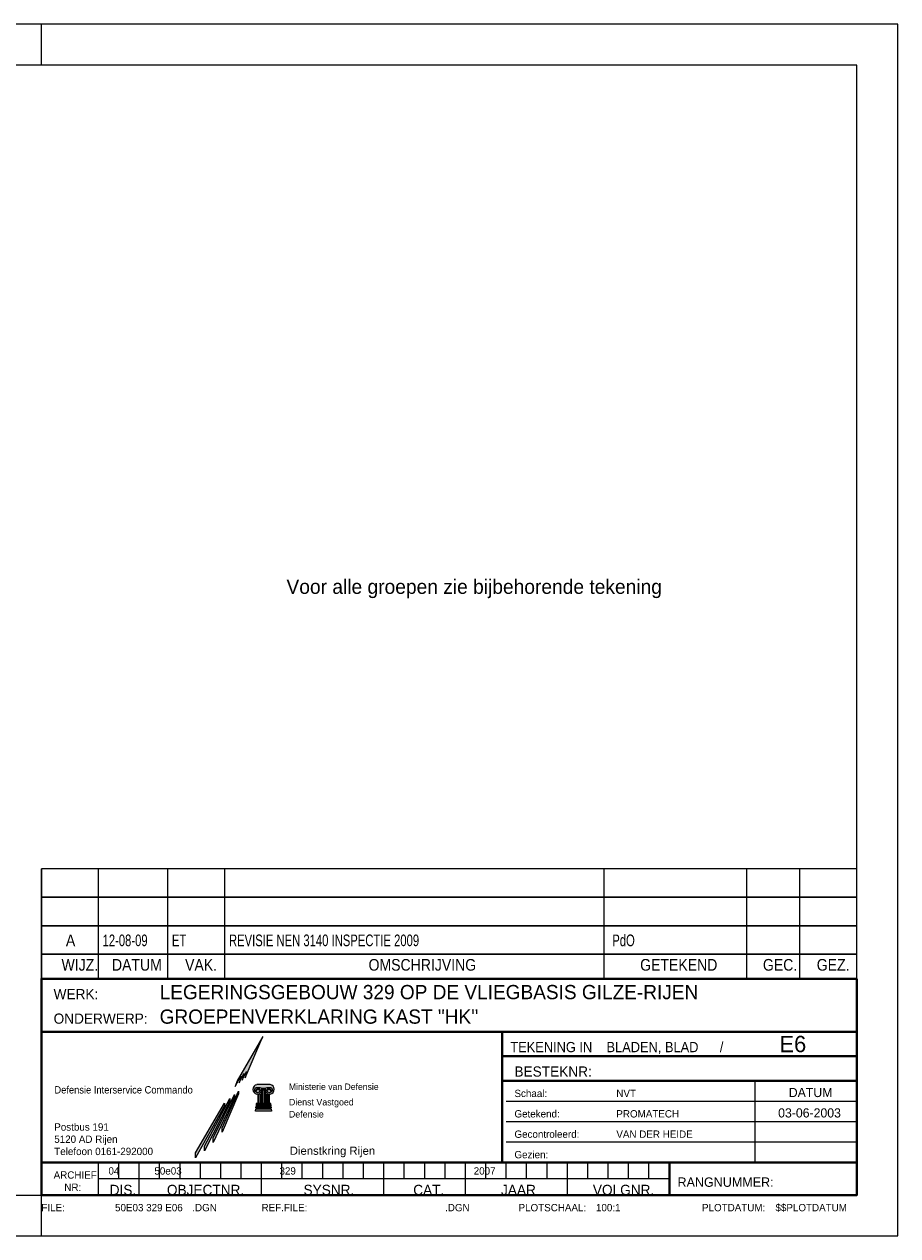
# Model space of a CAD drawing. Header units: millimetres. Extents: x -10.5 to 31.3, y -14.8 to 14.7.
# Tile 2 of 2: x 10 to 31.3, y -14.8 to 14.7. Entities that reach past the tile are written whole.
import ezdxf
from ezdxf.enums import TextEntityAlignment as Align

# ---------------------------------------------------------------- set-up
doc = ezdxf.new("R2010")
doc.units = ezdxf.units.MM
doc.layers.add('KADER', color=7, linetype='Continuous')
doc.layers.add('STEMPEL', color=7, linetype='Continuous')
doc.styles.add('dgn001', font='dgn001.shx')
doc.styles.add('dgn003', font='dgn003.shx')

# ---------------------------------------------------------------- blocks, each defined once
blk = doc.blocks.new('A3')
at = {"layer": 'KADER', "color": 1, "linetype": 'Continuous', "lineweight": 0}
for p, q in [((41.787, 29.551), (0, 29.551)), ((20.893, 28.554), (20.893, 29.551)), ((41.787, 0), (41.787, 29.551)), ((20.893, 0), (20.893, 0.9939999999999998)), ((0, 0), (41.787, 0))]:
    blk.add_line(p, q, dxfattribs=at)
at = {"layer": 'KADER', "color": 5, "linetype": 'Continuous', "lineweight": 0, "flags": 128}
blk.add_lwpolyline([(0.9939999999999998, 0.9939999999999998), (40.792, 0.9939999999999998), (40.792, 28.554), (0.9939999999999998, 28.554), (0.9939999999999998, 0.9939999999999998)], dxfattribs=at)
blk = doc.blocks.new('WIJZ')
at = {"layer": 'STEMPEL', "color": 1, "linetype": 'Continuous', "lineweight": 0}
for p, q in [((0, 0), (0, 0.5970000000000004)), ((1.392999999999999, 0), (1.392999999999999, 0.5970000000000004)), ((3.084, 0), (3.084, 0.5970000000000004)), ((4.477, 0), (4.477, 0.5970000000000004)), ((13.73, 0), (13.73, 0.5970000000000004)), ((17.212, 0), (17.212, 0.5970000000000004)), ((18.505, 0), (18.505, 0.5970000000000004))]:
    blk.add_line(p, q, dxfattribs=at)
at = {"layer": 'STEMPEL', "color": 1, "linetype": 'Continuous', "lineweight": 0, "flags": 128}
blk.add_lwpolyline([(0, 0), (19.899, 0), (19.899, 0.5970000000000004), (0, 0.5970000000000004), (0, 0)], dxfattribs=at)
at = {"layer": 'STEMPEL', "color": 1, "linetype": 'Continuous', "lineweight": 0, "style": 'dgn001', "width": 0.8993572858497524}
for s, p in [('WIJZ.', (0.9391849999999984, 0.3403650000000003)), ('DATUM', (2.331185, 0.3403650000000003)), ('VAK.', (3.896147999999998, 0.3403650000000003)), ('OMSCHRIJVING', (9.295444, 0.3403650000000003)), ('GETEKEND', (15.550296, 0.3403650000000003)), ('GEC.', (18.023148, 0.3403650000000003)), ('GEZ.', (19.317148, 0.3403650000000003))]:
    blk.add_text(s, height=0.28473, dxfattribs=at).set_placement(p, align=Align.MIDDLE_CENTER)
blk = doc.blocks.new('WIJZA')
at = {"layer": 'STEMPEL', "color": 1, "linetype": 'Continuous', "lineweight": 0}
for p, q in [((0, 0), (0, 0.6950000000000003)), ((1.392999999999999, 0), (1.392999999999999, 0.6950000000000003)), ((3.084, 0), (3.084, 0.6950000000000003)), ((4.477, 0), (4.477, 0.6950000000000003)), ((13.73, 0), (13.73, 0.6950000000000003)), ((17.212, 0), (17.212, 0.6950000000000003)), ((18.505, 0), (18.505, 0.6950000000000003))]:
    blk.add_line(p, q, dxfattribs=at)
at = {"layer": 'STEMPEL', "color": 1, "linetype": 'Continuous', "lineweight": 0, "flags": 128}
blk.add_lwpolyline([(0, 0), (19.899, 0), (19.899, 0.6950000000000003), (0, 0.6950000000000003), (0, 0)], dxfattribs=at)
at = {"layer": 'STEMPEL', "color": 1, "linetype": 'Continuous', "lineweight": 0, "style": 'dgn001', "width": 0.8993572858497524}
blk.add_text('A', height=0.28473, dxfattribs=at).set_placement((0.7130369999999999, 0.3403650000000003), align=Align.MIDDLE_CENTER)
at = {"layer": 'STEMPEL', "color": 1, "linetype": 'Continuous', "lineweight": 0, "style": 'dgn003', "width": 0.7211674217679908}
for s, p in [('12-08-09', (1.493, 0.3403650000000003)), ('ET    ', (3.183999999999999, 0.3403650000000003)), ('REVISIE NEN 3140 INSPECTIE 2009              ', (4.577, 0.3403650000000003)), ('PdO             ', (13.929, 0.3403650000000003))]:
    blk.add_text(s, height=0.28473, dxfattribs=at).set_placement(p, align=Align.MIDDLE_LEFT)
blk = doc.blocks.new('WIJZA1')
at = {"layer": 'STEMPEL', "color": 1, "linetype": 'Continuous', "lineweight": 0}
for p, q in [((0, 0), (0, 0.6970000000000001)), ((1.392999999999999, 0), (1.392999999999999, 0.6970000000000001)), ((3.084, 0), (3.084, 0.6970000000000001)), ((4.477, 0), (4.477, 0.6970000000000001)), ((13.73, 0), (13.73, 0.6970000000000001)), ((17.212, 0), (17.212, 0.6970000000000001)), ((18.505, 0), (18.505, 0.6970000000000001))]:
    blk.add_line(p, q, dxfattribs=at)
at = {"layer": 'STEMPEL', "color": 1, "linetype": 'Continuous', "lineweight": 0, "flags": 128}
blk.add_lwpolyline([(0, 0), (19.899, 0), (19.899, 0.6970000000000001), (0, 0.6970000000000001), (0, 0)], dxfattribs=at)
blk = doc.blocks.new('WIJZA2')
at = {"layer": 'STEMPEL', "color": 1, "linetype": 'Continuous', "lineweight": 0}
for p, q in [((0, 0), (0, 0.6970000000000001)), ((1.392999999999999, 0), (1.392999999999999, 0.6970000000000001)), ((3.084, 0), (3.084, 0.6970000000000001)), ((4.477, 0), (4.477, 0.6970000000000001)), ((13.73, 0), (13.73, 0.6970000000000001)), ((17.212, 0), (17.212, 0.6970000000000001)), ((18.505, 0), (18.505, 0.6970000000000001))]:
    blk.add_line(p, q, dxfattribs=at)
at = {"layer": 'STEMPEL', "color": 1, "linetype": 'Continuous', "lineweight": 0, "flags": 128}
blk.add_lwpolyline([(0, 0), (19.899, 0), (19.899, 0.6970000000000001), (0, 0.6970000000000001), (0, 0)], dxfattribs=at)
blk = doc.blocks.new('AnonymousCell16')
at = {"layer": 'STEMPEL'}
for points in [[(5.401999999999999, -9.914), (4.779999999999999, -10.992), (4.73, -11.13), (4.863, -10.884), (4.868, -10.918), (4.824999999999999, -11.047), (4.94, -10.819), (4.943, -10.857), (4.903, -10.979), (5.004, -10.767), (5.004999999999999, -10.801), (4.972999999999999, -10.923)], [(5.379, -11.525), (5.379, -11.201), (5.462, -11.201), (5.462, -11.525), (5.446, -11.525), (5.446, -11.22), (5.394, -11.22), (5.394, -11.525)], [(5.280999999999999, -11.525), (5.298999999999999, -11.525), (5.298999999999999, -11.34), (5.280999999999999, -11.34)], [(5.331, -11.525), (5.347999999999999, -11.525), (5.347999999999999, -11.323), (5.331, -11.323)], [(5.510999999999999, -11.525), (5.493, -11.525), (5.493, -11.323), (5.510999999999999, -11.323)], [(5.558999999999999, -11.525), (5.542, -11.525), (5.542, -11.34), (5.558999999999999, -11.34)], [(5.231, -11.674), (5.609999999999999, -11.674), (5.616, -11.738), (5.225, -11.738)], [(5.235999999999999, -11.631), (5.606, -11.631), (5.606999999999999, -11.65), (5.232999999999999, -11.65)], [(5.606, -11.631), (5.235999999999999, -11.631)], [(5.597999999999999, -11.55), (5.243, -11.55), (5.237, -11.607), (5.603, -11.607)]]:
    blk.add_hatch(color=1, dxfattribs=at).paths.add_polyline_path(points)
h = blk.add_hatch(color=1, dxfattribs=at)
edge = h.paths.add_edge_path()
edge.add_line((5.581999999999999, -11.088), (5.26, -11.088))
edge.add_line((5.26, -11.088), (5.257670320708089, -11.08927422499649))
edge.add_arc((5.27522151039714, -11.20268190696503), 0.1147577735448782, 98.79741111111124, 261.2025888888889)
edge.add_line((5.257670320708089, -11.31608958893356), (5.26, -11.316))
edge.add_line((5.26, -11.316), (5.288, -11.316))
edge.add_line((5.288, -11.316), (5.286019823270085, -11.31608958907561))
edge.add_arc((5.283863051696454, -11.24508311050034), 0.0710392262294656, 271.7397838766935, 361.5313616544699)
edge.add_arc((5.292125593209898, -11.25063031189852), 0.06319149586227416, 6.766707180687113, 159.3427849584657)
edge.add_arc((5.240188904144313, -11.2320651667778), 0.008100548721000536, 152.6044555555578, 337.7510361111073)
edge.add_line((5.24768634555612, -11.23513229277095), (5.247625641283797, -11.23508410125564))
edge.add_arc((5.283379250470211, -11.24507057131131), 0.03712209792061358, -16.83461685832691, 164.3942275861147, ccw=False)
edge.add_arc((5.288960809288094, -11.24301992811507), 0.03257088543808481, 269.105625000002, 336.8563666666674, ccw=False)
edge.add_line((5.288452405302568, -11.27558684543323), (5.289, -11.276))
edge.add_line((5.289, -11.276), (5.26, -11.276))
edge.add_line((5.26, -11.276), (5.257670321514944, -11.27558684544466))
edge.add_arc((5.267072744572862, -11.21483273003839), 0.06147737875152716, 98.79741111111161, 261.2025888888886, ccw=False)
edge.add_line((5.257670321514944, -11.15407861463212), (5.26, -11.155))
edge.add_line((5.26, -11.155), (5.327999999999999, -11.155))
edge.add_line((5.327999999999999, -11.155), (5.328316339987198, -11.15407861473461))
edge.add_arc((5.318913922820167, -11.21483273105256), 0.06147737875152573, 36.36600277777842, 81.20259444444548, ccw=False)
edge.add_line((5.368418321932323, -11.17838026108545), (5.368, -11.176))
edge.add_line((5.368, -11.176), (5.472, -11.176))
edge.add_line((5.472, -11.176), (5.470944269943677, -11.17838026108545))
edge.add_arc((5.520448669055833, -11.21483273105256), 0.06147737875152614, 98.79740555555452, 143.6339972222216, ccw=False)
edge.add_line((5.511046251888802, -11.15407861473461), (5.512, -11.155))
edge.add_line((5.512, -11.155), (5.581999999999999, -11.155))
edge.add_line((5.581999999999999, -11.155), (5.581692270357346, -11.15407861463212))
edge.add_arc((5.572289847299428, -11.21483273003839), 0.0614773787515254, -81.20258888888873, 81.20258888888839, ccw=False)
edge.add_line((5.581692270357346, -11.27558684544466), (5.581999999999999, -11.276))
edge.add_line((5.581999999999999, -11.276), (5.552, -11.276))
edge.add_line((5.552, -11.276), (5.550910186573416, -11.27558684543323))
edge.add_arc((5.550401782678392, -11.24301992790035), 0.03257088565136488, 203.1436331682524, 270.8943748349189, ccw=False)
edge.add_arc((5.55598334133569, -11.24507057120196), 0.03712209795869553, 15.605772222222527, 196.8346166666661, ccw=False)
edge.add_line((5.591736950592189, -11.23508410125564), (5.59167624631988, -11.23513229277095))
edge.add_arc((5.599173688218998, -11.23206516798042), 0.008100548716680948, 202.248954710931, 387.3955352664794)
edge.add_arc((5.547236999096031, -11.25063031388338), 0.06319149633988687, 20.65721451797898, 173.2332922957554)
edge.add_arc((5.555499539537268, -11.24508311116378), 0.0710392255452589, 178.4686388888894, 268.2602166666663)
edge.add_line((5.553342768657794, -11.31608958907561), (5.554, -11.316))
edge.add_line((5.554, -11.316), (5.581999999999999, -11.316))
edge.add_line((5.581999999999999, -11.316), (5.581692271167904, -11.31608958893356))
edge.add_arc((5.564196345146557, -11.20202098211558), 0.1154025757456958, 278.7201101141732, 441.1252878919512)
at = {"layer": 'STEMPEL', "true_color": 0xb3b3b3}
for points in [[(3.978999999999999, -12.589), (4.599, -11.425), (4.599, -11.493), (3.978999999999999, -12.706)], [(4.193999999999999, -12.388), (4.709999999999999, -11.331), (4.709999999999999, -11.396), (4.193999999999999, -12.503)], [(4.408999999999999, -12.14), (4.805999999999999, -11.25), (4.805999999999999, -11.312), (4.408999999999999, -12.249)], [(3.763999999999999, -12.752), (4.465999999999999, -11.539), (4.465999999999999, -11.604), (3.763999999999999, -12.871)]]:
    blk.add_hatch(color=253, dxfattribs=at).paths.add_polyline_path(points)
at = {"layer": 'STEMPEL', "color": 4, "linetype": 'Continuous', "lineweight": 40}
for p, q in [((0, -9.799999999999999), (19.899, -9.799999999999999)), ((11.243, -12.983), (11.243, -9.799999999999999)), ((11.243, -10.396), (19.899, -10.396)), ((11.243, -10.992), (19.899, -10.992)), ((0, -12.983), (19.899, -12.983)), ((15.322, -12.983), (15.322, -13.78))]:
    blk.add_line(p, q, dxfattribs=at)
at = {"layer": 'STEMPEL', "color": 1, "linetype": 'Continuous', "lineweight": 0}
for p, q in [((5.446, -11.22), (5.446, -11.525)), ((17.411, -12.983), (17.411, -10.992)), ((11.343, -11.49), (19.899, -11.49)), ((11.343, -11.989), (19.899, -11.989)), ((11.343, -12.486), (19.899, -12.486)), ((1.891, -13.381), (1.891, -12.983)), ((2.388, -13.78), (2.388, -12.983)), ((2.885999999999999, -13.381), (2.885999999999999, -12.983)), ((3.384, -13.381), (3.384, -12.983)), ((3.881, -13.381), (3.881, -12.983)), ((4.376999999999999, -13.381), (4.376999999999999, -12.983)), ((4.875, -13.381), (4.875, -12.983)), ((5.372, -13.78), (5.372, -12.983)), ((5.870000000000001, -13.381), (5.870000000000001, -12.983)), ((6.366, -13.381), (6.366, -12.983)), ((6.864999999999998, -13.381), (6.864999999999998, -12.983)), ((7.361999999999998, -13.381), (7.361999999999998, -12.983)), ((7.858999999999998, -13.381), (7.858999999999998, -12.983)), ((8.357, -13.78), (8.357, -12.983)), ((8.855, -13.381), (8.855, -12.983)), ((9.352999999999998, -13.381), (9.352999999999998, -12.983)), ((9.850000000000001, -13.381), (9.850000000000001, -12.983)), ((10.347, -13.78), (10.347, -12.983)), ((10.845, -13.381), (10.845, -12.983)), ((11.343, -13.381), (11.343, -12.983)), ((11.84, -13.381), (11.84, -12.983)), ((12.338, -13.381), (12.338, -12.983)), ((12.835, -13.78), (12.835, -12.983)), ((13.333, -13.381), (13.333, -12.983)), ((13.828, -13.381), (13.828, -12.983)), ((14.326, -13.381), (14.326, -12.983)), ((14.824, -13.381), (14.824, -12.983)), ((1.392999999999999, -13.381), (15.322, -13.381))]:
    blk.add_line(p, q, dxfattribs=at)
at = {"layer": 'STEMPEL', "color": 2, "linetype": 'Continuous', "lineweight": 13}
blk.add_line((1.392999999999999, -13.78), (1.392999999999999, -12.983), dxfattribs=at)
at = {"layer": 'STEMPEL', "color": 4, "linetype": 'Continuous', "lineweight": 40, "flags": 128}
blk.add_lwpolyline([(19.899, -8.506), (0, -8.506), (0, -13.78), (19.899, -13.78), (19.899, -8.506)], dxfattribs=at)
at = {"layer": 'STEMPEL', "color": 1, "linetype": 'Continuous', "lineweight": 0, "flags": 128}
for points in [[(5.401999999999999, -9.914), (4.779999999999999, -10.992), (4.73, -11.13), (4.863, -10.884), (4.868, -10.918), (4.824999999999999, -11.047), (4.94, -10.819), (4.943, -10.857), (4.903, -10.979), (5.004, -10.767), (5.004999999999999, -10.801), (4.972999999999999, -10.923), (5.401999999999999, -9.914)], [(5.379, -11.525), (5.379, -11.201), (5.462, -11.201), (5.462, -11.525), (5.446, -11.525), (5.446, -11.22), (5.394, -11.22), (5.394, -11.525), (5.379, -11.525)], [(5.280999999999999, -11.525), (5.298999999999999, -11.525), (5.298999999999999, -11.34), (5.280999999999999, -11.34), (5.280999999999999, -11.525)], [(5.331, -11.525), (5.347999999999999, -11.525), (5.347999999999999, -11.323), (5.331, -11.323), (5.331, -11.525)], [(5.510999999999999, -11.525), (5.493, -11.525), (5.493, -11.323), (5.510999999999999, -11.323), (5.510999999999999, -11.525)], [(5.558999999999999, -11.525), (5.542, -11.525), (5.542, -11.34), (5.558999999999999, -11.34), (5.558999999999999, -11.525)], [(5.231, -11.674), (5.609999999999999, -11.674), (5.616, -11.738), (5.225, -11.738), (5.231, -11.674)], [(5.235999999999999, -11.631), (5.606, -11.631), (5.606999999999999, -11.65), (5.232999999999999, -11.65), (5.235999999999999, -11.631)], [(5.606, -11.631), (5.235999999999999, -11.631), (5.606, -11.631)], [(5.597999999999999, -11.55), (5.243, -11.55), (5.237, -11.607), (5.603, -11.607), (5.597999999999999, -11.55)]]:
    blk.add_lwpolyline(points, dxfattribs=at)
blk.add_lwpolyline([(5.581999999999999, -11.088), (5.26, -11.088), (5.257670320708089, -11.08927422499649, 0.8571428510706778), (5.257670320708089, -11.31608958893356), (5.26, -11.316), (5.288, -11.316), (5.286019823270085, -11.31608958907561, 0.4131485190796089), (5.354876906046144, -11.24318464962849, 0.7853415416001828), (5.232996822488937, -11.22833785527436, 1.045952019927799), (5.24768634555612, -11.23513229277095), (5.247625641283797, -11.23508410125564, -1.010781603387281), (5.318910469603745, -11.25582150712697, -0.3045418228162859), (5.288452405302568, -11.27558684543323), (5.289, -11.276), (5.26, -11.276), (5.257670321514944, -11.27558684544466, -0.8571428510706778), (5.257670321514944, -11.15407861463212), (5.26, -11.155), (5.327999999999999, -11.155), (5.328316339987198, -11.15407861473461, -0.1981712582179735), (5.368418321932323, -11.17838026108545), (5.368, -11.176), (5.472, -11.176), (5.470944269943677, -11.17838026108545, -0.1981712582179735), (5.511046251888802, -11.15407861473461), (5.512, -11.155), (5.581999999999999, -11.155), (5.581692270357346, -11.15407861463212, -0.8571428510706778), (5.581692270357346, -11.27558684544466), (5.581999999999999, -11.276), (5.552, -11.276), (5.550910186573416, -11.27558684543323, -0.3045418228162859), (5.520452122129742, -11.25582150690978, -1.010781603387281), (5.591736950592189, -11.23508410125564), (5.59167624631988, -11.23513229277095, 1.045952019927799), (5.606365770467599, -11.22833785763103, 0.7853415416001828), (5.484485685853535, -11.24318465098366, 0.4131485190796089), (5.553342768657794, -11.31608958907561), (5.554, -11.316), (5.581999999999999, -11.316), (5.581692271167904, -11.31608958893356, 0.8571428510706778), (5.581999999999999, -11.088)], format="xyb", dxfattribs=at)
at = {"layer": 'STEMPEL', "color": 253, "linetype": 'Continuous', "lineweight": 0, "true_color": 0xb3b3b3, "flags": 128}
for points in [[(3.978999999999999, -12.589), (4.599, -11.425), (4.599, -11.493), (3.978999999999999, -12.706), (3.978999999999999, -12.589)], [(4.193999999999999, -12.388), (4.709999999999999, -11.331), (4.709999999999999, -11.396), (4.193999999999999, -12.503), (4.193999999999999, -12.388)], [(4.408999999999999, -12.14), (4.805999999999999, -11.25), (4.805999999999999, -11.312), (4.408999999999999, -12.249), (4.408999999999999, -12.14)], [(3.763999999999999, -12.752), (4.465999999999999, -11.539), (4.465999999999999, -11.604), (3.763999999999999, -12.871), (3.763999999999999, -12.752)]]:
    blk.add_lwpolyline(points, dxfattribs=at)
at = {"color": 1, "linetype": 'Continuous', "lineweight": 0}
for name, p in [('A3', (-20.893, -14.774)), ('WIJZA2', (0, -6.517)), ('WIJZA1', (0, -7.214)), ('WIJZA', (0, -7.909000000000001)), ('WIJZ', (0, -8.506))]:
    blk.add_blockref(name, p, dxfattribs=at)
at = {"layer": 'STEMPEL', "color": 3, "linetype": 'Continuous', "lineweight": 30, "style": 'dgn003'}
for s, height, p in [('WERK:', 0.248916, (0.2989999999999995, -9.004)), ('LEGERINGSGEBOUW 329 OP DE VLIEGBASIS GILZE-RIJEN ', 0.347418, (2.885999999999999, -9.004)), ('ONDERWERP:', 0.248916, (0.2989999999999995, -9.602)), ('GROEPENVERKLARING KAST "HK\'\'                     ', 0.347418, (2.885999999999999, -9.602))]:
    blk.add_text(s, height=height, dxfattribs=at).set_placement(p)
at = {"layer": 'STEMPEL', "color": 2, "linetype": 'Continuous', "lineweight": 13}
for s, height, style, width, p in [('TEKENING IN    BLADEN, BLAD      /  ', 0.248916, 'dgn003', 0.9400520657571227, (11.441, -10.171542)), ('Dienstkring Rijen     ', 0.198768, 'dgn001', 1.03604201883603, (6.062000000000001, -12.699616))]:
    blk.add_text(s, height=height, dxfattribs=dict(at, style=style, width=width)).set_placement(p, align=Align.MIDDLE_LEFT)
at = {"layer": 'STEMPEL', "color": 4, "linetype": 'Continuous', "lineweight": 0, "style": 'dgn003'}
blk.add_text('E6 ', height=0.398154, dxfattribs=at).set_placement((18.009, -10.296))
at = {"layer": 'STEMPEL', "color": 2, "linetype": 'Continuous', "lineweight": 13, "style": 'dgn003'}
for s, height, p in [('BESTEKNR:', 0.248916, (11.542, -10.767542)), ('RANGNUMMER:', 0.228624, (15.521, -13.465688))]:
    blk.add_text(s, height=height, dxfattribs=at).set_placement(p, align=Align.MIDDLE_LEFT)
at = {"layer": 'STEMPEL', "color": 2, "linetype": 'Continuous', "lineweight": 0, "style": 'dgn001', "width": 0.9473086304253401}
blk.add_text('Defensie Interservice Commando', height=0.179574, dxfattribs=at).set_placement((0.3189999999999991, -11.214213), align=Align.MIDDLE_LEFT)
at = {"layer": 'STEMPEL', "color": 1, "linetype": 'Continuous', "lineweight": 0, "style": 'dgn001'}
blk.add_text('Ministerie van Defensie', height=0.15759, dxfattribs=at).set_placement((6.038, -11.05941), align=Align.TOP_LEFT)
at = {"layer": 'STEMPEL', "color": 1, "linetype": 'Continuous', "lineweight": 0}
for s, style, p in [('Schaal:', 'dgn003', (11.542, -11.301462)), ('NVT                ', 'dgn003', (14.028, -11.301462)), ('Getekend:', 'dgn003', (11.542, -11.799462)), ('PROMATECH       ', 'dgn003', (14.028, -11.799462)), ('Postbus 191', 'dgn001', (0.3149999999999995, -12.120462)), ('5120 AD Rijen', 'dgn001', (0.3149999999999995, -12.418462)), ('Gecontroleerd:', 'dgn003', (11.542, -12.295462)), ('VAN DER HEIDE      ', 'dgn003', (14.028, -12.295462)), ('Telefoon 0161-292000', 'dgn001', (0.3149999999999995, -12.716462)), ('Gezien:', 'dgn003', (11.542, -12.794462)), ('FILE:', 'dgn003', (0, -14.087462)), ('.DGN', 'dgn003', (3.682, -14.087462)), ('REF.FILE:', 'dgn003', (5.372, -14.087462)), ('.DGN', 'dgn003', (9.850000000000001, -14.087462)), ('PLOTSCHAAL:', 'dgn003', (11.642, -14.087462)), ('100:1 ', 'dgn003', (13.531, -14.087462)), ('PLOTDATUM:', 'dgn003', (16.118, -14.087462)), ('$$PLOTDATUM', 'dgn003', (17.91, -14.087462))]:
    blk.add_text(s, height=0.179076, dxfattribs=dict(at, style=style)).set_placement(p, align=Align.MIDDLE_LEFT)
at = {"layer": 'STEMPEL', "color": 1, "linetype": 'Continuous', "lineweight": 0, "style": 'dgn003'}
for s, height, p in [('DATUM', 0.223842, (18.767605, -11.279079)), ('03-06-2003', 0.223842, (18.74121, -11.777079)), ('ARCHIEF', 0.179076, (0.8257659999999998, -13.291462)), ('04', 0.179076, (1.770076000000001, -13.192462)), ('50e03 ', 0.179076, (3.124227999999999, -13.192462)), ('329   ', 0.179076, (6.109227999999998, -13.192462)), ('NR:', 0.179076, (0.7666139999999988, -13.590462))]:
    blk.add_text(s, height=height, dxfattribs=at).set_placement(p, align=Align.MIDDLE_CENTER)
blk.add_text('2007 ', height=0.179076, dxfattribs=at).set_placement((10.548, -13.282))
at = {"layer": 'STEMPEL', "color": 2, "linetype": 'Continuous', "lineweight": 13, "style": 'dgn003'}
for s, p in [('DIS.', (1.990831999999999, -13.655542)), ('OBJECTNR.', (4.006122, -13.655542)), ('SYSNR.', (7.015747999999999, -13.655542)), ('CAT.', (9.451832, -13.655542)), ('JAAR', (11.639832, -13.655542)), ('VOLGNR.', (14.204206, -13.655542))]:
    blk.add_text(s, height=0.248916, dxfattribs=at).set_placement(p, align=Align.MIDDLE_CENTER)
at = {"layer": 'STEMPEL', "color": 1, "linetype": 'Continuous', "lineweight": 0, "style": 'dgn003'}
blk.add_text('50E03 329 E06  ', height=0.179076, dxfattribs=at).set_placement((3.582139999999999, -14.087462), align=Align.MIDDLE_RIGHT)
at = {"layer": 'STEMPEL', "color": 2, "linetype": 'Continuous', "lineweight": 0, "insert": (6.039999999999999, -11.434), "char_height": 0.161166, "attachment_point": 1, "line_spacing_factor": 1.098864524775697, "style": 'dgn001'}
blk.add_mtext('Dienst Vastgoed\\PDefensie', dxfattribs=at)

msp = doc.modelspace()

# ---------------------------------------------------------------- block references
at = {"color": 1, "linetype": 'Continuous', "lineweight": 0}
msp.add_blockref('AnonymousCell16', (10.393, -0.076), dxfattribs=at)

# ---------------------------------------------------------------- texts
at = {"layer": 'KADER', "color": 1, "linetype": 'Continuous', "lineweight": 0, "style": 'dgn003'}
msp.add_text('Voor alle groepen zie bijbehorende tekening', height=0.349998, dxfattribs=at).set_placement((20.952957, 0.807), align=Align.CENTER)

doc.saveas('drawing.dxf')
